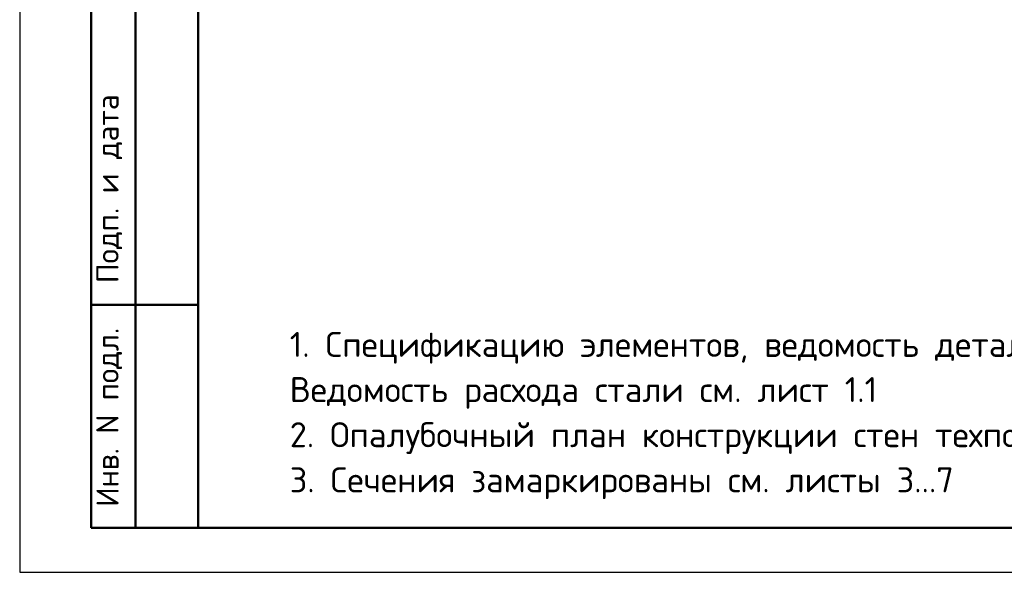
# Model space of a CAD drawing. Header units: millimetres. Extents: x 0 to 50400, y 0 to 35640.
# Tile 1 of 23: x 0 to 13249, y 0 to 7435. Entities that reach past the tile are written whole.
import ezdxf

# ---------------------------------------------------------------- set-up
doc = ezdxf.new("R2010")
doc.units = ezdxf.units.MM
doc.layers.add('Standard', color=7, linetype='Continuous', lineweight=25)
doc.styles.add('ISOCPEUR', font='txt')

msp = doc.modelspace()

# ---------------------------------------------------------------- linework, layer by layer
at = {"layer": 'Standard', "color": 7, "linetype": 'Continuous', "lineweight": 25, "transparency": 33554687}
msp.add_line((2400, 35040), (2400, 1270), dxfattribs=at)
at = {"layer": 'Standard', "color": 7, "linetype": 'Continuous', "lineweight": 50, "transparency": 33554687}
for p, q in [((960, 600), (960, 10800)), ((960, 600), (960, 10800)), ((1560, 600), (1560, 10800)), ((960, 3600), (2400, 3600)), ((2400, 600), (960, 600))]:
    msp.add_line(p, q, dxfattribs=at)
at = {"layer": 'Standard', "color": 7, "linetype": 'Continuous', "lineweight": 25, "transparency": 33554687}
msp.add_lwpolyline([(0, 0), (50400, 0), (50400, 35640), (0, 35640), (0, 0)], close=True, dxfattribs=at)
at = {"layer": 'Standard', "color": 7, "linetype": 'Continuous', "lineweight": 50, "transparency": 33554687}
msp.add_lwpolyline([(2400, 35040), (49800, 35040), (49800, 600), (2400, 600), (2400, 35040)], close=True, dxfattribs=at)

# ---------------------------------------------------------------- texts
at = {"layer": 'Standard', "color": 7, "linetype": 'Continuous', "lineweight": 50, "transparency": 33554687, "char_height": 300, "attachment_point": 7, "rotation": 90, "style": 'ISOCPEUR'}
for s, insert, width in [('\\A1;{\\fISOCPEUR|i0|b0;\\H300.000000;\\W1.000000;\\C7;Подп. и дата}\\P', (1379, 3891), 2636.47), ('\\A1;{\\fISOCPEUR|i0|b0;\\H300.000000;\\W1.000000;\\C7;Инв. N подл.}\\P', (1379, 881), 2426.15)]:
    msp.add_mtext(s, dxfattribs=dict(at, insert=insert, width=width))
at = {"layer": 'Standard', "color": 7, "linetype": 'Continuous', "lineweight": 13, "transparency": 33554687, "insert": (3634, 3234), "char_height": 336, "width": 13798.68, "attachment_point": 1, "line_spacing_factor": 1.084337}
msp.add_mtext('\\A1;{\\fISOCPEUR|i0|b0;\\H335.999994;\\W1.000000;\\C7;1. Спецификацию элементов, ведомость деталей см. лист 18}\\P{\\fISOCPEUR|i0|b0;\\H335.999994;\\W1.000000;\\C7;Ведомость расхода стали см. лист 1.1}\\P{\\fISOCPEUR|i0|b0;\\H335.999994;\\W1.000000;\\C7;2. Опалубочный план конструкции стен техподполья см. лист 2}\\P{\\fISOCPEUR|i0|b0;\\H335.999994;\\W1.000000;\\C7;3. Сечения замаркированы см. листы 3...7}\\P', dxfattribs=at)

doc.saveas('drawing.dxf')
